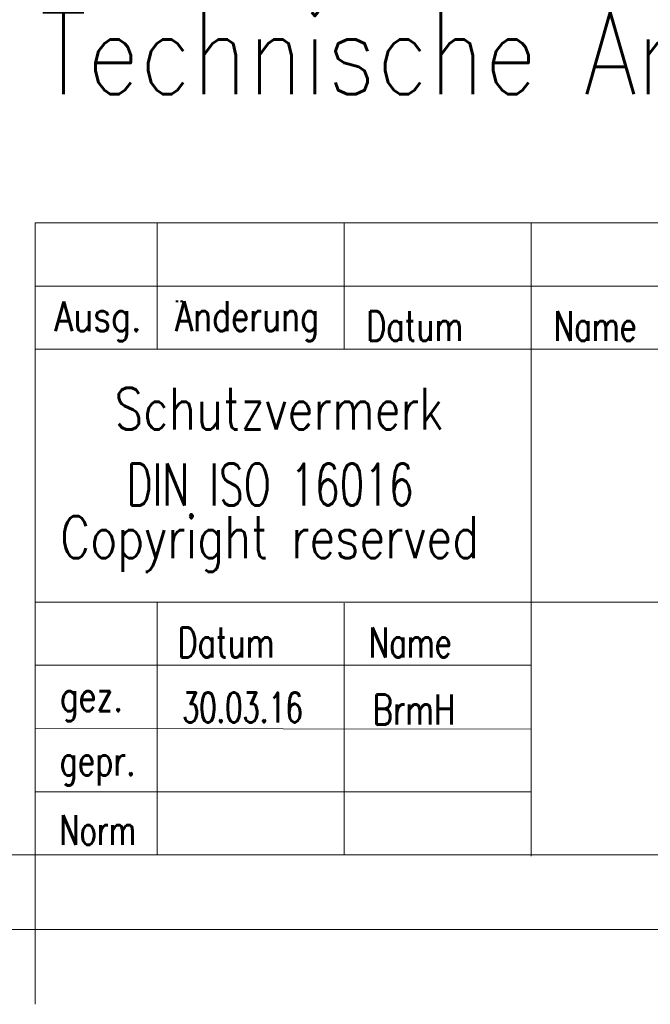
# Model space of a CAD drawing. Header units: millimetres. Extents: x 0 to 1189, y 0 to 841.
# Tile 10 of 26: x 998 to 1040, y 0 to 66. Entities that reach past the tile are written whole.
import ezdxf

# ---------------------------------------------------------------- set-up
doc = ezdxf.new("R2010")
doc.units = ezdxf.units.MM
doc.layers.add('200', color=7, linetype='CONTINUOUS', true_color=0xffffff)
doc.layers.add('220', color=7, linetype='CONTINUOUS', true_color=0xffffff)
doc.styles.add('helios_con_it', font='simplex.shx')
doc.styles.add('helvet', font='simplex.shx')
doc.styles.add('latin_extended', font='simplex.shx')

msp = doc.modelspace()

# ---------------------------------------------------------------- linework, layer by layer
at = {"layer": '220', "color": 1, "linetype": 'Continuous', "lineweight": 18}
msp.add_line((999, 52.3), (1179, 52.3), dxfattribs=at)
at = {"layer": '220', "color": 150, "linetype": 'Continuous', "lineweight": 18}
for p, q in [((999, 52.3), (999, 5)), ((1007.16, 43.84), (1007.16, 52.3)), ((1019.675, 43.84), (1019.675, 52.3)), ((1032.187, 52.3), (1032.187, 9.92)), ((999, 43.84), (1179, 43.84)), ((999, 26.92), (1179, 26.92)), ((1007.16, 26.92), (1007.16, 10)), ((1019.675, 26.84), (1019.675, 10)), ((999, 10), (1179, 10))]:
    msp.add_line(p, q, dxfattribs=at)
at = {"layer": '220', "color": 1, "linetype": 'Continuous', "lineweight": 13}
for p, q in [((999, 48.07), (1179, 48.07)), ((1008.42, 46.99), (1008.42, 47.106)), ((1008.472, 47.106), (1008.472, 46.99)), ((1008.538, 47.106), (1008.538, 46.99)), ((1008.735, 46.99), (1008.735, 47.106)), ((1008.787, 47.106), (1008.787, 46.99)), ((1008.853, 47.106), (1008.853, 46.99)), ((999, 22.69), (1032.187, 22.69)), ((999, 18.46), (1032.187, 18.419)), ((999, 14.23), (1032.187, 14.23)), ((999, 10), (10, 10)), ((999, 5), (999, 0))]:
    msp.add_line(p, q, dxfattribs=at)
at = {"layer": '220', "color": 150, "linetype": 'Continuous', "lineweight": 13}
for p, q in [((1032.187, 26.92), (1083.2, 26.92)), ((1032.187, 26.92), (1032.187, 10)), ((1032.187, 10), (1083.2, 10))]:
    msp.add_line(p, q, dxfattribs=at)
at = {"layer": '220', "color": 30, "linetype": 'Continuous', "lineweight": 18}
msp.add_line((5, 5), (1184, 5), dxfattribs=at)

# ---------------------------------------------------------------- texts
at = {"layer": '200', "color": 35, "linetype": 'Continuous', "lineweight": 18, "insert": (999.322, 59.074), "char_height": 5.5, "attachment_point": 7, "line_spacing_factor": 0.963855, "style": 'latin_extended'}
msp.add_mtext('\\W0.8300;Technische Änderungen vorbehalten!', dxfattribs=at)
at = {"layer": '220', "color": 150, "linetype": 'Continuous', "lineweight": 18, "char_height": 2, "attachment_point": 7, "style": 'latin_extended'}
for s, insert, line_spacing_factor in [('\\W1.0000;', (1000.514, 48.317), 0.963855), ('\\W1.0000;', (1008.831, 48.324), 0.963855), ('\\W0.3906; ', (1021.322, 48.353), 0.855422), ('\\W1.0000;', (1033.978, 48.382), 0.963855), ('\\W0.6730;30.03.16', (1008.827, 18.867), 0.963855), ('\\W0.7483;BrmH', (1021.583, 18.725), 0.963855), ('\\W0.5469; ', (1008.898, 14.527), 0.963855), ('\\W1.0000;', (1021.583, 14.812), 0.963855), ('\\W0.5469; ', (1008.898, 10.543), 0.963855), ('\\W0.5469; ', (1021.654, 10.472), 0.963855), ('\\W1.0000;', (999.836, 5.926), 0.963855), ('\\W1.0000;', (1007.336, 5.926), 0.963855), ('\\W1.0000;', (1024.836, 5.926), 0.963855), ('\\W1.0000;', (1030.836, 5.926), 0.963855), ('\\W1.0000;', (1039.336, 5.926), 0.963855)]:
    msp.add_mtext(s, dxfattribs=dict(at, insert=insert, line_spacing_factor=line_spacing_factor))
at = {"layer": '220', "color": 1, "linetype": 'Continuous', "lineweight": 13, "char_height": 2, "line_spacing_factor": 0.903614, "style": 'helvet'}
for s, insert, attachment_point in [('\\W0.8182;Ausg.', (1003.198, 44.379), 8), ('\\W0.7805;Anderung', (1013.177, 44.389), 8), ('\\W0.7510;Datum', (1024.392, 44.393), 8), ('\\W0.7249;Name', (1036.458, 44.393), 8), ('\\W0.7510;Datum', (1011.77, 23.221), 8), ('\\W0.7249;Name', (1024.084, 23.221), 8), ('\\W0.7711;gez.', (1000.651, 18.947), 7), ('\\W0.7525;gepr.', (1000.624, 14.651), 7), ('\\W0.7137;Norm', (1000.624, 10.662), 7)]:
    msp.add_mtext(s, dxfattribs=dict(at, insert=insert, attachment_point=attachment_point))
at = {"layer": '220', "color": 6, "linetype": 'Continuous', "lineweight": 13, "char_height": 2.8, "line_spacing_factor": 0.963855, "style": 'helios_con_it'}
for s, insert, attachment_point in [('\\W0.7973;Schutzvermerk', (1015.312, 38.459), 8), ('\\W0.6863;DIN ISO 16016', (1005.121, 33.383), 7), ('\\W0.7942;Copyright reserved', (1000.679, 28.934), 7)]:
    msp.add_mtext(s, dxfattribs=dict(at, insert=insert, attachment_point=attachment_point))

doc.saveas('drawing.dxf')
